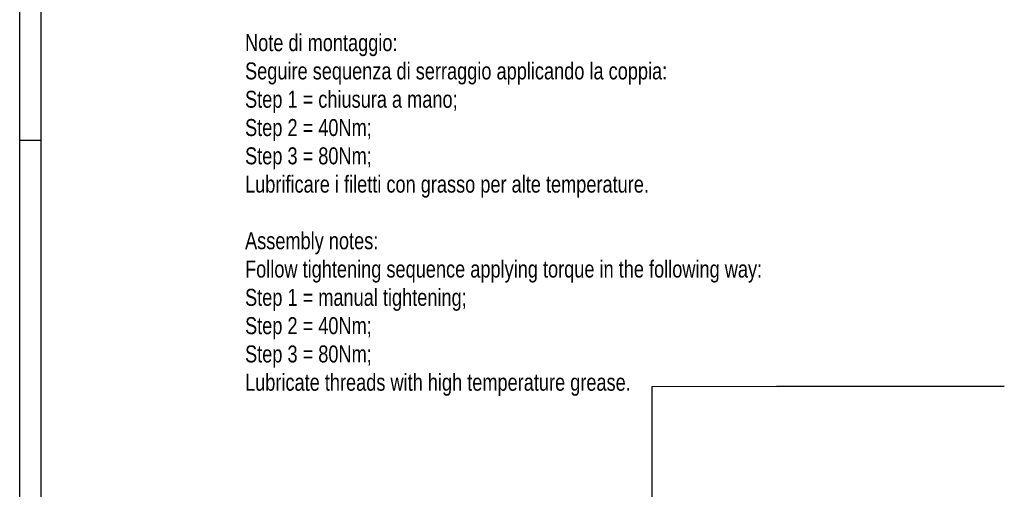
# Model space of a CAD drawing. Extents: x 0 to 1189, y 0 to 841.
# Tile 23 of 80: x 0 to 232, y 215 to 325. Entities that reach past the tile are written whole.
import ezdxf

# ---------------------------------------------------------------- set-up
doc = ezdxf.new("R2010")
doc.units = 0
doc.header["$LTSCALE"] = 65.395
doc.layers.get('0').update_dxf_attribs({"linetype": 'CONTINUOUS'})
doc.layers.add('connessioni_resistenze_c0_BL8', color=7, linetype='CONTINUOUS')
doc.styles.get("Standard").update_dxf_attribs({"font": 'txt', "width": 0.8})
doc.dimstyles.get("Standard").update_dxf_attribs({"dimtxt": 3, "dimasz": 3, "dimexe": 2, "dimexo": 0, "dimtad": 1, "dimtxsty": 'STANDARD', "dimblk": '_ARROW_FILLED', "dimblk1": '_ARROW_FILLED', "dimblk2": '_ARROW_FILLED', "dimcen": 0.09, "dimazin": 3, "dimtol": 1, "dimtp": 0.01, "dimtm": 0.01, "dimtfac": 1, "dimtofl": 0, "dimtmove": 0, "dimatfit": 3, "dimtolj": 1})

# ---------------------------------------------------------------- blocks, each defined once
blk = doc.blocks.new('A0_BL15', base_point=(594.5, 420.5))
at = {"color": 7, "linetype": 'CONTINUOUS'}
for p, q in [((0, 0), (0, 841)), ((5, 836), (5, 5)), ((0, 297), (5, 297))]:
    blk.add_line(p, q, dxfattribs=at)
blk = doc.blocks.new('_ARROW_FILLED')
at = {"color": 0, "linetype": 'BYBLOCK'}
blk.add_solid([(0, 0), (-1, 0.167), (-1, -0.167)], dxfattribs=at)
blk = doc.blocks.new('CONNESSIONI_RESISTENZE_C0_BL8', base_point=(122.51, 182.84))
at = {"layer": 'connessioni_resistenze_c0_BL8', "color": 7, "linetype": 'CONTINUOUS', "insert": (53.08, 322), "char_height": 4, "width": 262.2857, "attachment_point": 1}
blk.add_mtext('Note di montaggio:\\PSeguire sequenza di serraggio applicando la coppia:\\PStep 1 = chiusura a mano;\\PStep 2 = 40Nm;\\PStep 3 = 80Nm;\\PLubrificare i filetti con grasso per alte temperature.\\P \\PAssembly notes:\\PFollow tightening sequence applying torque in the following way:\\PStep 1 = manual tightening;\\PStep 2 = 40Nm;\\PStep 3 = 80Nm;\\PLubricate threads with high temperature grease.\\P ', dxfattribs=at)
at = {"layer": 'connessioni_resistenze_c0_BL8', "color": 7, "linetype": 'CONTINUOUS', "annotation_type": 0, "has_hookline": 1, "hookline_direction": 1, "text_width": 49.81}
blk.add_leader([(149, 205.21), (149, 239), (231.92, 239.03), (230, 239), (228.7, 239)], dimstyle='STANDARD', override={"dimtad": 1}, dxfattribs=at)

msp = doc.modelspace()

# ---------------------------------------------------------------- linework, layer by layer
at = {"color": 7, "linetype": 'CONTINUOUS'}
msp.add_line((0, 0), (0, 841), dxfattribs=at)

# ---------------------------------------------------------------- block references
at = {"color": 2, "linetype": 'CONTINUOUS'}
msp.add_blockref('A0_BL15', (594.5, 420.5), dxfattribs=at)
at = {"layer": 'connessioni_resistenze_c0_BL8'}
msp.add_blockref('CONNESSIONI_RESISTENZE_C0_BL8', (122.512, 182.837), dxfattribs=at)

doc.saveas('drawing.dxf')
